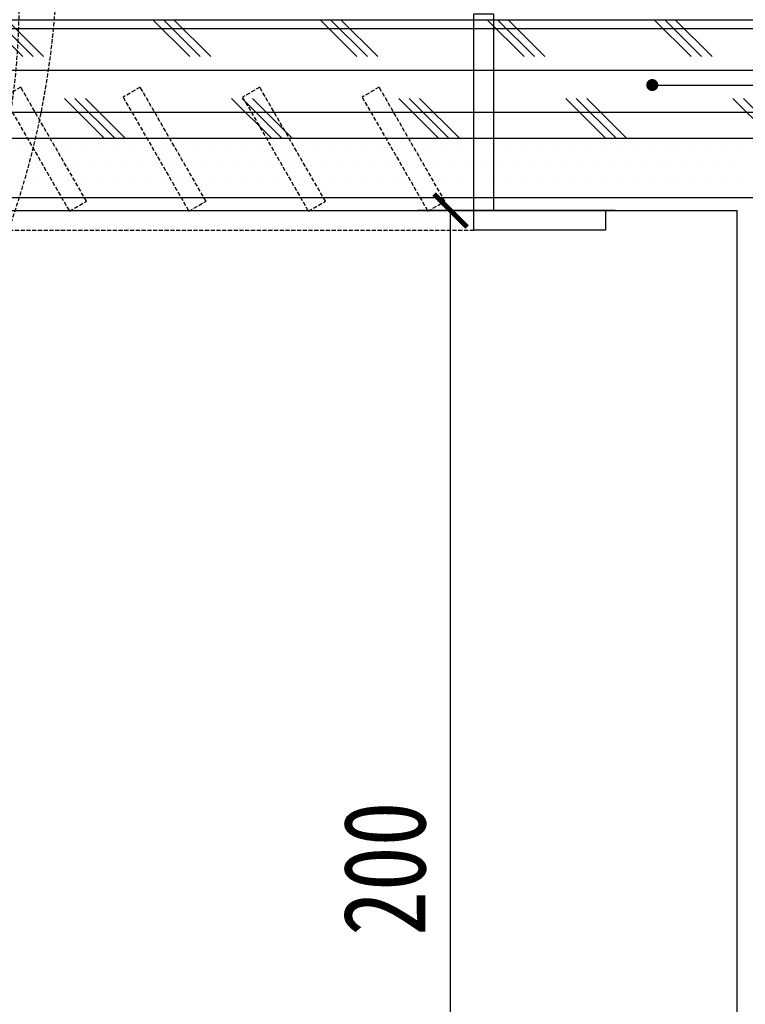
# Model space of a CAD drawing. Header units: millimetres. Extents: x -53 to 3023, y -53 to 2153.
# Tile 24 of 52: x 802 to 913, y 1688 to 1838. Entities that reach past the tile are written whole.
import ezdxf

# ---------------------------------------------------------------- set-up
doc = ezdxf.new("R2010")
doc.units = ezdxf.units.MM
doc.header["$LTSCALE"] = 5
doc.linetypes.add('DASH', pattern=[0.35, 0.25, -0.1])
doc.layers.get('Defpoints').update_dxf_attribs({"color": 8})
for name, color, linetype in [('A-建筑-拆墙', 251, 'Continuous'), ('E-尺寸标注', 9, 'Continuous'), ('Q-立面-填充', 251, 'Continuous'), ('Q-立面-完成面造型线', 6, 'Continuous'), ('Q-立面-次粗线', 31, 'Continuous')]:
    doc.layers.add(name, color=color, linetype=linetype)
doc.styles.add('CCD_DIM', font='SimSun.ttf', dxfattribs={"width": 0.8})
doc.styles.get("Standard").update_dxf_attribs({"font": 'SimSun.ttf'})
doc.dimstyles.new('1', dxfattribs={"dimscale": 0, "dimtxt": 2.5, "dimasz": 1.5, "dimexe": 1, "dimexo": 0, "dimgap": 0.3, "dimtad": 1, "dimdec": 0, "dimzin": 0, "dimdsep": 46, "dimtxsty": 'Standard', "dimblk": 'ARCHTICK', "dimcen": 0.09, "dimclrd": 8, "dimclre": 8, "dimclrt": 4, "dimadec": 0, "dimazin": 0, "dimtfac": 1, "dimtdec": 0, "dimtix": 1, "dimtofl": 0, "dimtmove": 2, "dimatfit": 3, "dimldrblk": 'DOTSMALL', "dimfxl": 5, "dimfxlon": 1, "dimtolj": 1, "dimtzin": 0, "dimarcsym": 0})
doc.dimstyles.get("Standard").update_dxf_attribs({"dimtxt": 0.18, "dimasz": 0.18, "dimexe": 0.18, "dimexo": 0.0625, "dimgap": 0.09, "dimtad": 0, "dimtih": 1, "dimtoh": 1, "dimdec": 4, "dimzin": 0, "dimdsep": 46, "dimtxsty": 'Standard', "dimcen": 0.09, "dimadec": 0, "dimazin": 0, "dimtfac": 1, "dimtdec": 4, "dimtofl": 0, "dimtmove": 0, "dimatfit": 3, "dimfxl": 1, "dimtolj": 1, "dimtzin": 0, "dimarcsym": 0})

# ---------------------------------------------------------------- blocks, each defined once
blk = doc.blocks.new('_ArchTick')
at = {"color": 0, "linetype": 'ByBlock', "const_width": 0.15}
blk.add_lwpolyline([(-0.5, -0.5), (0.5, 0.5)], dxfattribs=at)
blk = doc.blocks.new('*D144')
at = {"layer": 'Defpoints', "color": 0, "ltscale": 0.1999999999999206, "transparency": 16777216}
for p in [(-535218.0641874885, 505400.218391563), (-535209.3587823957, 505400.218391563), (-535209.3587823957, 505360.218391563)]:
    blk.add_point(p, dxfattribs=at)
at = {"layer": 'E-尺寸标注', "color": 44, "lineweight": -2, "ltscale": 0.1999999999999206, "transparency": 16777216}
for p, q in [((-535213.0641874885, 505400.218391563), (-535219.0641874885, 505400.218391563)), ((-535218.0641874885, 505360.218391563), (-535218.0641874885, 505400.218391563)), ((-535213.0641874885, 505360.218391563), (-535219.0641874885, 505360.218391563))]:
    blk.add_line(p, q, dxfattribs=at)
for p, rotation in [((-535218.0641874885, 505400.218391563), 90), ((-535218.0641874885, 505360.218391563), 270)]:
    blk.add_blockref('_ArchTick', p, dxfattribs=dict(at, rotation=rotation))
at = {"layer": 'E-尺寸标注', "color": 50, "ltscale": 0.1999999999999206, "transparency": 16777216, "insert": (-535220.0641874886, 505380.2183915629), "char_height": 2.5, "attachment_point": 5, "rotation": 90, "style": 'CCD_DIM'}
blk.add_mtext('\\A1;200', dxfattribs=at)
blk = doc.blocks.new('HBA_Leader_Dot')
at = {"color": 0, "linetype": 'ByBlock'}
blk.add_line((-5, 0), (-10, 0), dxfattribs=at)
at = {"color": 0, "linetype": 'ByBlock', "const_width": 5}
blk.add_lwpolyline([(-2.5, 0, 1), (2.5, 0, 1)], format="xyb", close=True, dxfattribs=at)
blk = doc.blocks.new('*E15')
at = {"layer": 'Q-立面-次粗线', "color": 251, "linetype": 'DASH', "ltscale": 0.1}
blk.add_line((4, 9.394861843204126, 1.00000001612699e-08), (26, 9.394861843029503, 1.00000001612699e-08), dxfattribs=at)
at = {"layer": 'Q-立面-次粗线', "color": 136, "linetype": 'DASH', "ltscale": 0.1, "elevation": 1.00000001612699e-08}
blk.add_lwpolyline([(7.558757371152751, 37.39972891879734, 0.2062104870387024), (9.32257653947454, 27.30483460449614, -0.2688695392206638), (8.992151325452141, 4.823371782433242), (6.970312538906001, 6.070684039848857), (7.145515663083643, 0), (11.76973209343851, 4.084037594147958), (9.515260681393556, 4.587839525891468, 0.2349015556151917), (11.69070724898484, 26.85397477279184, -0.5182107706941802), (13.80270183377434, 36.71672730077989, -0.07724444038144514), (12.33016214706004, 37.39972891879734, -0.07724444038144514)], format="xyb", dxfattribs=at)
at = {"layer": 'Q-立面-次粗线', "elevation": 1.00000001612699e-08}
blk.add_lwpolyline([(26, 15.96926253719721), (26.59999999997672, 15.96926253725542), (26.59999999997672, 9.994861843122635), (30, 9.994861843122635), (30, 9.39486184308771), (26, 9.39486184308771), (26, 15.96926253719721)], dxfattribs=at)
at = {"layer": 'Q-立面-次粗线', "color": 251, "linetype": 'DASH', "ltscale": 0.1, "elevation": 1.00000001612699e-08}
for points in [[(12.22637521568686, 13.7416783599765), (11.70675997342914, 13.44167835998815), (13.70675997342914, 9.977576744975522), (14.22637521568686, 10.27757674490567)], [(15.85805454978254, 13.7416783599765), (15.33843930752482, 13.44167835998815), (17.33843930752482, 9.977576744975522), (17.85805454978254, 10.27757674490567)], [(19.48973388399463, 13.7416783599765), (18.97011864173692, 13.44167835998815), (20.97011864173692, 9.977576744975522), (21.48973388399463, 10.27757674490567)], [(23.12141321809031, 13.7416783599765), (22.6017979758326, 13.44167835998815), (24.6017979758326, 9.977576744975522), (25.12141321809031, 10.27757674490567)]]:
    blk.add_lwpolyline(points, close=True, dxfattribs=at)
blk = doc.blocks.new('0')
at = {"layer": 'Q-立面-填充', "ltscale": 0.1999999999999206}
h = blk.add_hatch(dxfattribs=at)
h.set_pattern_fill('CORK', color=256, scale=2, style=0)
h.set_pattern_definition([(0, (-535295.1587823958, 505362.4183915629), (0, 1.269999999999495), []), (135, (-535294.5237823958, 505361.7833915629), (-2.540001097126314, -2.540001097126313), [1.796051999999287, -1.796051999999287]), (135, (-535294.2062823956, 505361.7833915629), (-2.540001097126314, -2.540001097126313), [1.796051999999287, -1.796051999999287]), (135, (-535293.8887823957, 505361.7833915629), (-2.540001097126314, -2.540001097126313), [1.796051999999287, -1.796051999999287])])
h.paths.add_polyline_path([(-535205.3587823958, 505406.0183915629), (-535295.1587823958, 505406.0183915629), (-535295.1587823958, 505402.4183915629), (-535205.3587823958, 505402.4183915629)])
at = {"layer": 'Q-立面-完成面造型线', "ltscale": 0.1999999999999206}
for p in [(-535289.3587823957, 505400.218391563, 1.378868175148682), (-535209.3587823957, 505360.218391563, 1.378868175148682)]:
    blk.add_line(p, (-535209.3587823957, 505400.218391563, 1.378868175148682), dxfattribs=at)
at = {"layer": 'Q-立面-次粗线', "ltscale": 0.1999999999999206}
for p, q in [((-535295.1587823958, 505406.018391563, 1.378868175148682), (-535205.3587823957, 505406.018391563, 1.378868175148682)), ((-535295.1587823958, 505402.418391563, 1.378868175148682), (-535205.3587823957, 505402.418391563, 1.378868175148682)), ((-535231.1033677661, 505402.0521415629, 1.378868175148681), (-535231.1033677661, 505402.0521415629, 1.378868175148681)), ((-535230.6271177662, 505402.0521415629, 1.378868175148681), (-535230.6271177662, 505402.0521415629, 1.378868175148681)), ((-535230.1508677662, 505402.0521415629, 1.378868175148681), (-535230.1508677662, 505402.0521415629, 1.378868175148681)), ((-535229.6746177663, 505402.0521415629, 1.378868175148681), (-535229.6746177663, 505402.0521415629, 1.378868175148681)), ((-535229.1983677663, 505402.0521415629, 1.378868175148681), (-535229.1983677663, 505402.0521415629, 1.378868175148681)), ((-535228.7221177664, 505402.0521415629, 1.378868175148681), (-535228.7221177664, 505402.0521415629, 1.378868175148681)), ((-535228.2458677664, 505402.0521415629, 1.378868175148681), (-535228.2458677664, 505402.0521415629, 1.378868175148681)), ((-535227.7696177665, 505402.0521415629, 1.378868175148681), (-535227.7696177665, 505402.0521415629, 1.378868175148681)), ((-535227.2933677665, 505402.0521415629, 1.378868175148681), (-535227.2933677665, 505402.0521415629, 1.378868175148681)), ((-535226.8171177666, 505402.0521415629, 1.378868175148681), (-535226.8171177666, 505402.0521415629, 1.378868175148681)), ((-535226.3408677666, 505402.0521415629, 1.378868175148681), (-535226.3408677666, 505402.0521415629, 1.378868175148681)), ((-535225.8646177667, 505402.0521415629, 1.378868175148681), (-535225.8646177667, 505402.0521415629, 1.378868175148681)), ((-535225.3883677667, 505402.0521415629, 1.378868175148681), (-535225.3883677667, 505402.0521415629, 1.378868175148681)), ((-535224.9121177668, 505402.0521415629, 1.378868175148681), (-535224.9121177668, 505402.0521415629, 1.378868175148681)), ((-535224.4358677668, 505402.0521415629, 1.378868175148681), (-535224.4358677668, 505402.0521415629, 1.378868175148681)), ((-535223.9596177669, 505402.0521415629, 1.378868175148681), (-535223.9596177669, 505402.0521415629, 1.378868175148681)), ((-535223.483367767, 505402.0521415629, 1.378868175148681), (-535223.483367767, 505402.0521415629, 1.378868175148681)), ((-535223.007117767, 505402.0521415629, 1.378868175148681), (-535223.007117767, 505402.0521415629, 1.378868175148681)), ((-535222.530867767, 505402.0521415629, 1.378868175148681), (-535222.530867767, 505402.0521415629, 1.378868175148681)), ((-535222.0546177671, 505402.0521415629, 1.378868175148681), (-535222.0546177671, 505402.0521415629, 1.378868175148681)), ((-535221.5783677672, 505402.0521415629, 1.378868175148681), (-535221.5783677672, 505402.0521415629, 1.378868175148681)), ((-535221.1021177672, 505402.0521415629, 1.378868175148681), (-535221.1021177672, 505402.0521415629, 1.378868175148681)), ((-535220.6258677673, 505402.0521415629, 1.378868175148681), (-535220.6258677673, 505402.0521415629, 1.378868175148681)), ((-535220.1496177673, 505402.0521415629, 1.378868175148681), (-535220.1496177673, 505402.0521415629, 1.378868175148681)), ((-535219.6733677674, 505402.0521415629, 1.378868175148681), (-535219.6733677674, 505402.0521415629, 1.378868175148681)), ((-535219.1971177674, 505402.0521415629, 1.378868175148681), (-535219.1971177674, 505402.0521415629, 1.378868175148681)), ((-535218.7208677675, 505402.0521415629, 1.378868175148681), (-535218.7208677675, 505402.0521415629, 1.378868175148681)), ((-535218.2446177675, 505402.0521415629, 1.378868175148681), (-535218.2446177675, 505402.0521415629, 1.378868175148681)), ((-535217.7683677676, 505402.0521415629, 1.378868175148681), (-535217.7683677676, 505402.0521415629, 1.378868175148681)), ((-535217.2921177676, 505402.0521415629, 1.378868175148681), (-535217.2921177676, 505402.0521415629, 1.378868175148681)), ((-535216.8158677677, 505402.0521415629, 1.378868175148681), (-535216.8158677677, 505402.0521415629, 1.378868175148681)), ((-535216.3396177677, 505402.0521415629, 1.378868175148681), (-535216.3396177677, 505402.0521415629, 1.378868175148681)), ((-535215.8633677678, 505402.0521415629, 1.378868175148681), (-535215.8633677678, 505402.0521415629, 1.378868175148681)), ((-535215.3871177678, 505402.0521415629, 1.378868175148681), (-535215.3871177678, 505402.0521415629, 1.378868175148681)), ((-535214.9108677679, 505402.0521415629, 1.378868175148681), (-535214.9108677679, 505402.0521415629, 1.378868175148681)), ((-535214.4346177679, 505402.0521415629, 1.378868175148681), (-535214.4346177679, 505402.0521415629, 1.378868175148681)), ((-535213.958367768, 505402.0521415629, 1.378868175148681), (-535213.958367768, 505402.0521415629, 1.378868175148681)), ((-535213.482117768, 505402.0521415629, 1.378868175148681), (-535213.482117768, 505402.0521415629, 1.378868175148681)), ((-535213.0058677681, 505402.0521415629, 1.378868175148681), (-535213.0058677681, 505402.0521415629, 1.378868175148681)), ((-535212.5296177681, 505402.0521415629, 1.378868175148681), (-535212.5296177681, 505402.0521415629, 1.378868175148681)), ((-535212.0533677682, 505402.0521415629, 1.378868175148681), (-535212.0533677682, 505402.0521415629, 1.378868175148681)), ((-535211.5771177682, 505402.0521415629, 1.378868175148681), (-535211.5771177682, 505402.0521415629, 1.378868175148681)), ((-535211.1008677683, 505402.0521415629, 1.378868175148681), (-535211.1008677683, 505402.0521415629, 1.378868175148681)), ((-535210.6246177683, 505402.0521415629, 1.378868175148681), (-535210.6246177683, 505402.0521415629, 1.378868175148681)), ((-535210.1483677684, 505402.0521415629, 1.378868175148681), (-535210.1483677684, 505402.0521415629, 1.378868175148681)), ((-535209.6721177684, 505402.0521415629, 1.378868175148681), (-535209.6721177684, 505402.0521415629, 1.378868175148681)), ((-535209.1958677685, 505402.0521415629, 1.378868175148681), (-535209.1958677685, 505402.0521415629, 1.378868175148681)), ((-535230.8652427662, 505401.5758915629, 1.378868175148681), (-535230.8652427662, 505401.5758915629, 1.378868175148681)), ((-535230.3889927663, 505401.5758915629, 1.378868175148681), (-535230.3889927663, 505401.5758915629, 1.378868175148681)), ((-535229.9127427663, 505401.5758915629, 1.378868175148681), (-535229.9127427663, 505401.5758915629, 1.378868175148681)), ((-535229.4364927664, 505401.5758915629, 1.378868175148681), (-535229.4364927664, 505401.5758915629, 1.378868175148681)), ((-535228.9602427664, 505401.5758915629, 1.378868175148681), (-535228.9602427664, 505401.5758915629, 1.378868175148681)), ((-535228.4839927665, 505401.5758915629, 1.378868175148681), (-535228.4839927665, 505401.5758915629, 1.378868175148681)), ((-535228.0077427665, 505401.5758915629, 1.378868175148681), (-535228.0077427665, 505401.5758915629, 1.378868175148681)), ((-535227.5314927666, 505401.5758915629, 1.378868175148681), (-535227.5314927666, 505401.5758915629, 1.378868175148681)), ((-535227.0552427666, 505401.5758915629, 1.378868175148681), (-535227.0552427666, 505401.5758915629, 1.378868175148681)), ((-535226.5789927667, 505401.5758915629, 1.378868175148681), (-535226.5789927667, 505401.5758915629, 1.378868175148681)), ((-535226.1027427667, 505401.5758915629, 1.378868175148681), (-535226.1027427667, 505401.5758915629, 1.378868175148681)), ((-535225.6264927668, 505401.5758915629, 1.378868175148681), (-535225.6264927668, 505401.5758915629, 1.378868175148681)), ((-535225.1502427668, 505401.5758915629, 1.378868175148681), (-535225.1502427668, 505401.5758915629, 1.378868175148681)), ((-535224.6739927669, 505401.5758915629, 1.378868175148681), (-535224.6739927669, 505401.5758915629, 1.378868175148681)), ((-535224.1977427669, 505401.5758915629, 1.378868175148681), (-535224.1977427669, 505401.5758915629, 1.378868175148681)), ((-535223.721492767, 505401.5758915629, 1.378868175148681), (-535223.721492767, 505401.5758915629, 1.378868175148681)), ((-535223.245242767, 505401.5758915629, 1.378868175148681), (-535223.245242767, 505401.5758915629, 1.378868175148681)), ((-535222.7689927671, 505401.5758915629, 1.378868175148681), (-535222.7689927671, 505401.5758915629, 1.378868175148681)), ((-535222.2927427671, 505401.5758915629, 1.378868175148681), (-535222.2927427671, 505401.5758915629, 1.378868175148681)), ((-535221.8164927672, 505401.5758915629, 1.378868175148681), (-535221.8164927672, 505401.5758915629, 1.378868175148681)), ((-535221.3402427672, 505401.5758915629, 1.378868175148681), (-535221.3402427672, 505401.5758915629, 1.378868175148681)), ((-535220.8639927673, 505401.5758915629, 1.378868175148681), (-535220.8639927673, 505401.5758915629, 1.378868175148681)), ((-535220.3877427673, 505401.5758915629, 1.378868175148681), (-535220.3877427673, 505401.5758915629, 1.378868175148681)), ((-535219.9114927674, 505401.5758915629, 1.378868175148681), (-535219.9114927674, 505401.5758915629, 1.378868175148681)), ((-535219.4352427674, 505401.5758915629, 1.378868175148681), (-535219.4352427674, 505401.5758915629, 1.378868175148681)), ((-535218.9589927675, 505401.5758915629, 1.378868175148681), (-535218.9589927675, 505401.5758915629, 1.378868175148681)), ((-535218.4827427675, 505401.5758915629, 1.378868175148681), (-535218.4827427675, 505401.5758915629, 1.378868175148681)), ((-535218.0064927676, 505401.5758915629, 1.378868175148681), (-535218.0064927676, 505401.5758915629, 1.378868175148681)), ((-535217.5302427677, 505401.5758915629, 1.378868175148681), (-535217.5302427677, 505401.5758915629, 1.378868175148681)), ((-535217.0539927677, 505401.5758915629, 1.378868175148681), (-535217.0539927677, 505401.5758915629, 1.378868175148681)), ((-535216.5777427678, 505401.5758915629, 1.378868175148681), (-535216.5777427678, 505401.5758915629, 1.378868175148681)), ((-535216.1014927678, 505401.5758915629, 1.378868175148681), (-535216.1014927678, 505401.5758915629, 1.378868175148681)), ((-535215.6252427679, 505401.5758915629, 1.378868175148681), (-535215.6252427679, 505401.5758915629, 1.378868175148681)), ((-535215.1489927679, 505401.5758915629, 1.378868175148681), (-535215.1489927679, 505401.5758915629, 1.378868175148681)), ((-535214.672742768, 505401.5758915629, 1.378868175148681), (-535214.672742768, 505401.5758915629, 1.378868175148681)), ((-535214.196492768, 505401.5758915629, 1.378868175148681), (-535214.196492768, 505401.5758915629, 1.378868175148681)), ((-535213.7202427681, 505401.5758915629, 1.378868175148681), (-535213.7202427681, 505401.5758915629, 1.378868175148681)), ((-535213.2439927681, 505401.5758915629, 1.378868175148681), (-535213.2439927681, 505401.5758915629, 1.378868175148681)), ((-535212.7677427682, 505401.5758915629, 1.378868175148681), (-535212.7677427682, 505401.5758915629, 1.378868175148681)), ((-535212.2914927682, 505401.5758915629, 1.378868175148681), (-535212.2914927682, 505401.5758915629, 1.378868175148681)), ((-535211.8152427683, 505401.5758915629, 1.378868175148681), (-535211.8152427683, 505401.5758915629, 1.378868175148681)), ((-535211.3389927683, 505401.5758915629, 1.378868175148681), (-535211.3389927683, 505401.5758915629, 1.378868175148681)), ((-535210.8627427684, 505401.5758915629, 1.378868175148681), (-535210.8627427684, 505401.5758915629, 1.378868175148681)), ((-535210.3864927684, 505401.5758915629, 1.378868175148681), (-535210.3864927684, 505401.5758915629, 1.378868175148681)), ((-535209.9102427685, 505401.5758915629, 1.378868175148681), (-535209.9102427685, 505401.5758915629, 1.378868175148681)), ((-535209.4339927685, 505401.5758915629, 1.378868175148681), (-535209.4339927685, 505401.5758915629, 1.378868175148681)), ((-535231.1033677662, 505401.099641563, 1.378868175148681), (-535231.1033677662, 505401.099641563, 1.378868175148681)), ((-535230.6271177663, 505401.099641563, 1.378868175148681), (-535230.6271177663, 505401.099641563, 1.378868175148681)), ((-535230.1508677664, 505401.099641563, 1.378868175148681), (-535230.1508677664, 505401.099641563, 1.378868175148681)), ((-535229.6746177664, 505401.099641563, 1.378868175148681), (-535229.6746177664, 505401.099641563, 1.378868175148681)), ((-535229.1983677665, 505401.099641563, 1.378868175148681), (-535229.1983677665, 505401.099641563, 1.378868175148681)), ((-535228.7221177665, 505401.099641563, 1.378868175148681), (-535228.7221177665, 505401.099641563, 1.378868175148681)), ((-535228.2458677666, 505401.099641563, 1.378868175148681), (-535228.2458677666, 505401.099641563, 1.378868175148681)), ((-535227.7696177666, 505401.099641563, 1.378868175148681), (-535227.7696177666, 505401.099641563, 1.378868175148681)), ((-535227.2933677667, 505401.099641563, 1.378868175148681), (-535227.2933677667, 505401.099641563, 1.378868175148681)), ((-535226.8171177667, 505401.099641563, 1.378868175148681), (-535226.8171177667, 505401.099641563, 1.378868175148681)), ((-535226.3408677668, 505401.099641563, 1.378868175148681), (-535226.3408677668, 505401.099641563, 1.378868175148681)), ((-535225.8646177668, 505401.099641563, 1.378868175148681), (-535225.8646177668, 505401.099641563, 1.378868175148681)), ((-535225.3883677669, 505401.099641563, 1.378868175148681), (-535225.3883677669, 505401.099641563, 1.378868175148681)), ((-535224.9121177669, 505401.099641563, 1.378868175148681), (-535224.9121177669, 505401.099641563, 1.378868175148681)), ((-535224.435867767, 505401.099641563, 1.378868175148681), (-535224.435867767, 505401.099641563, 1.378868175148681)), ((-535223.959617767, 505401.099641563, 1.378868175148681), (-535223.959617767, 505401.099641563, 1.378868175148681)), ((-535223.4833677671, 505401.099641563, 1.378868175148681), (-535223.4833677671, 505401.099641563, 1.378868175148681)), ((-535223.0071177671, 505401.099641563, 1.378868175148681), (-535223.0071177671, 505401.099641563, 1.378868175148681)), ((-535222.5308677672, 505401.099641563, 1.378868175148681), (-535222.5308677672, 505401.099641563, 1.378868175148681)), ((-535222.0546177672, 505401.099641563, 1.378868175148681), (-535222.0546177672, 505401.099641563, 1.378868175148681)), ((-535221.5783677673, 505401.099641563, 1.378868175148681), (-535221.5783677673, 505401.099641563, 1.378868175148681)), ((-535221.1021177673, 505401.099641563, 1.378868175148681), (-535221.1021177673, 505401.099641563, 1.378868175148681)), ((-535220.6258677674, 505401.099641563, 1.378868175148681), (-535220.6258677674, 505401.099641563, 1.378868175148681)), ((-535220.1496177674, 505401.099641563, 1.378868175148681), (-535220.1496177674, 505401.099641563, 1.378868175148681)), ((-535219.6733677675, 505401.099641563, 1.378868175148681), (-535219.6733677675, 505401.099641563, 1.378868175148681)), ((-535219.1971177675, 505401.099641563, 1.378868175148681), (-535219.1971177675, 505401.099641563, 1.378868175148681)), ((-535218.7208677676, 505401.099641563, 1.378868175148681), (-535218.7208677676, 505401.099641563, 1.378868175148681)), ((-535218.2446177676, 505401.099641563, 1.378868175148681), (-535218.2446177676, 505401.099641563, 1.378868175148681)), ((-535217.7683677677, 505401.099641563, 1.378868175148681), (-535217.7683677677, 505401.099641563, 1.378868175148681)), ((-535217.2921177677, 505401.099641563, 1.378868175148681), (-535217.2921177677, 505401.099641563, 1.378868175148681)), ((-535216.8158677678, 505401.099641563, 1.378868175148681), (-535216.8158677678, 505401.099641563, 1.378868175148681)), ((-535216.3396177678, 505401.099641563, 1.378868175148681), (-535216.3396177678, 505401.099641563, 1.378868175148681)), ((-535215.8633677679, 505401.099641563, 1.378868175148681), (-535215.8633677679, 505401.099641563, 1.378868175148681)), ((-535215.3871177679, 505401.099641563, 1.378868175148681), (-535215.3871177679, 505401.099641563, 1.378868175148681)), ((-535214.910867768, 505401.099641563, 1.378868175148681), (-535214.910867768, 505401.099641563, 1.378868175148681)), ((-535214.434617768, 505401.099641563, 1.378868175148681), (-535214.434617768, 505401.099641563, 1.378868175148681)), ((-535213.9583677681, 505401.099641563, 1.378868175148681), (-535213.9583677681, 505401.099641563, 1.378868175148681)), ((-535213.4821177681, 505401.099641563, 1.378868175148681), (-535213.4821177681, 505401.099641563, 1.378868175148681)), ((-535213.0058677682, 505401.099641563, 1.378868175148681), (-535213.0058677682, 505401.099641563, 1.378868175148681)), ((-535212.5296177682, 505401.099641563, 1.378868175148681), (-535212.5296177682, 505401.099641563, 1.378868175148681)), ((-535212.0533677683, 505401.099641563, 1.378868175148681), (-535212.0533677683, 505401.099641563, 1.378868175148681)), ((-535211.5771177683, 505401.099641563, 1.378868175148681), (-535211.5771177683, 505401.099641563, 1.378868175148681)), ((-535211.1008677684, 505401.099641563, 1.378868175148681), (-535211.1008677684, 505401.099641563, 1.378868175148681)), ((-535210.6246177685, 505401.099641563, 1.378868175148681), (-535210.6246177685, 505401.099641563, 1.378868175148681)), ((-535210.1483677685, 505401.099641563, 1.378868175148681), (-535210.1483677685, 505401.099641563, 1.378868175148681)), ((-535209.6721177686, 505401.099641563, 1.378868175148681), (-535209.6721177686, 505401.099641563, 1.378868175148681)), ((-535209.1958677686, 505401.099641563, 1.378868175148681), (-535209.1958677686, 505401.099641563, 1.378868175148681)), ((-535289.7587823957, 505400.618391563, 1.378868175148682), (-535207.1587823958, 505400.618391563, 1.378868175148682)), ((-535230.8652427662, 505400.623391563, 1.378868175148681), (-535230.8652427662, 505400.623391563, 1.378868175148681)), ((-535230.3889927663, 505400.623391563, 1.378868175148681), (-535230.3889927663, 505400.623391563, 1.378868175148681)), ((-535229.9127427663, 505400.623391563, 1.378868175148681), (-535229.9127427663, 505400.623391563, 1.378868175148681)), ((-535229.4364927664, 505400.623391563, 1.378868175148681), (-535229.4364927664, 505400.623391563, 1.378868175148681)), ((-535228.9602427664, 505400.623391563, 1.378868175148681), (-535228.9602427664, 505400.623391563, 1.378868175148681)), ((-535228.4839927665, 505400.623391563, 1.378868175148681), (-535228.4839927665, 505400.623391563, 1.378868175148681)), ((-535228.0077427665, 505400.623391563, 1.378868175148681), (-535228.0077427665, 505400.623391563, 1.378868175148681)), ((-535227.5314927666, 505400.623391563, 1.378868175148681), (-535227.5314927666, 505400.623391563, 1.378868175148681)), ((-535227.0552427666, 505400.623391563, 1.378868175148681), (-535227.0552427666, 505400.623391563, 1.378868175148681)), ((-535226.5789927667, 505400.623391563, 1.378868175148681), (-535226.5789927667, 505400.623391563, 1.378868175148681)), ((-535226.1027427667, 505400.623391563, 1.378868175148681), (-535226.1027427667, 505400.623391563, 1.378868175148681)), ((-535225.6264927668, 505400.623391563, 1.378868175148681), (-535225.6264927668, 505400.623391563, 1.378868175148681)), ((-535225.1502427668, 505400.623391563, 1.378868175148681), (-535225.1502427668, 505400.623391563, 1.378868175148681)), ((-535224.6739927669, 505400.623391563, 1.378868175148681), (-535224.6739927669, 505400.623391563, 1.378868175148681)), ((-535224.1977427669, 505400.623391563, 1.378868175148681), (-535224.1977427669, 505400.623391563, 1.378868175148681)), ((-535223.721492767, 505400.623391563, 1.378868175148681), (-535223.721492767, 505400.623391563, 1.378868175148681)), ((-535223.245242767, 505400.623391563, 1.378868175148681), (-535223.245242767, 505400.623391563, 1.378868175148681)), ((-535222.7689927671, 505400.623391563, 1.378868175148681), (-535222.7689927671, 505400.623391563, 1.378868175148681)), ((-535222.2927427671, 505400.623391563, 1.378868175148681), (-535222.2927427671, 505400.623391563, 1.378868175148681)), ((-535221.8164927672, 505400.623391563, 1.378868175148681), (-535221.8164927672, 505400.623391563, 1.378868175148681)), ((-535221.3402427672, 505400.623391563, 1.378868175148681), (-535221.3402427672, 505400.623391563, 1.378868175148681)), ((-535220.8639927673, 505400.623391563, 1.378868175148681), (-535220.8639927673, 505400.623391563, 1.378868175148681)), ((-535220.3877427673, 505400.623391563, 1.378868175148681), (-535220.3877427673, 505400.623391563, 1.378868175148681)), ((-535219.9114927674, 505400.623391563, 1.378868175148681), (-535219.9114927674, 505400.623391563, 1.378868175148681)), ((-535219.4352427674, 505400.623391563, 1.378868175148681), (-535219.4352427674, 505400.623391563, 1.378868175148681)), ((-535218.9589927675, 505400.623391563, 1.378868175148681), (-535218.9589927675, 505400.623391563, 1.378868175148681)), ((-535218.4827427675, 505400.623391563, 1.378868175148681), (-535218.4827427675, 505400.623391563, 1.378868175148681)), ((-535218.0064927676, 505400.623391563, 1.378868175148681), (-535218.0064927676, 505400.623391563, 1.378868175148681)), ((-535217.5302427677, 505400.623391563, 1.378868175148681), (-535217.5302427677, 505400.623391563, 1.378868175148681)), ((-535217.0539927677, 505400.623391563, 1.378868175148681), (-535217.0539927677, 505400.623391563, 1.378868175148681)), ((-535216.5777427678, 505400.623391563, 1.378868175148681), (-535216.5777427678, 505400.623391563, 1.378868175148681)), ((-535216.1014927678, 505400.623391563, 1.378868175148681), (-535216.1014927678, 505400.623391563, 1.378868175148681)), ((-535215.6252427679, 505400.623391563, 1.378868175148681), (-535215.6252427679, 505400.623391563, 1.378868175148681)), ((-535215.1489927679, 505400.623391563, 1.378868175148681), (-535215.1489927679, 505400.623391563, 1.378868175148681)), ((-535214.672742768, 505400.623391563, 1.378868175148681), (-535214.672742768, 505400.623391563, 1.378868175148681)), ((-535214.196492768, 505400.623391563, 1.378868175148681), (-535214.196492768, 505400.623391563, 1.378868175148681)), ((-535213.7202427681, 505400.623391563, 1.378868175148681), (-535213.7202427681, 505400.623391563, 1.378868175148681)), ((-535213.2439927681, 505400.623391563, 1.378868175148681), (-535213.2439927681, 505400.623391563, 1.378868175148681)), ((-535212.7677427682, 505400.623391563, 1.378868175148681), (-535212.7677427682, 505400.623391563, 1.378868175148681)), ((-535212.2914927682, 505400.623391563, 1.378868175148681), (-535212.2914927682, 505400.623391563, 1.378868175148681)), ((-535211.8152427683, 505400.623391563, 1.378868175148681), (-535211.8152427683, 505400.623391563, 1.378868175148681)), ((-535211.3389927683, 505400.623391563, 1.378868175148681), (-535211.3389927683, 505400.623391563, 1.378868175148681)), ((-535210.8627427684, 505400.623391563, 1.378868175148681), (-535210.8627427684, 505400.623391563, 1.378868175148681)), ((-535210.3864927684, 505400.623391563, 1.378868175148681), (-535210.3864927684, 505400.623391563, 1.378868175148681)), ((-535209.9102427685, 505400.623391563, 1.378868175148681), (-535209.9102427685, 505400.623391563, 1.378868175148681)), ((-535209.4339927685, 505400.623391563, 1.378868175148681), (-535209.4339927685, 505400.623391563, 1.378868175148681))]:
    blk.add_line(p, q, dxfattribs=at)
blk.add_blockref('*E15', (-535243.3587823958, 505390.2235297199, 1.378868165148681), dxfattribs=at)
at = {"layer": 'E-尺寸标注', "ltscale": 0.1999999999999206}
dim = blk.add_linear_dim(base=(-535218.0641874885, 505400.218391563, 1.378868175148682), p1=(-535209.3587823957, 505360.218391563, 1.378868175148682), p2=(-535209.3587823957, 505400.218391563, 1.378868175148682), angle=90, dimstyle='Standard', override={"dimscale": 1, "dimtxt": 2.5, "dimasz": 1, "dimexe": 1, "dimexo": 1, "dimgap": 0.75, "dimtad": 1, "dimtih": 0, "dimtoh": 0, "dimdec": 0, "dimlfac": 5.000000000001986, "dimrnd": 0.004999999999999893, "dimtxsty": 'CCD_DIM', "dimblk": 'ArchTick', "dimcen": 0.13, "dimclrd": 44, "dimclre": 44, "dimclrt": 50, "dimtdec": 0, "dimtix": 1, "dimtofl": 1, "dimtmove": 2, "dimldrblk": 'HBA_Leader_Dot', "dimfxl": 5, "dimfxlon": 1, "dimtvp": 1}, dxfattribs=at)
dim.commit()
dim.dimension.update_dxf_attribs({"geometry": '*D144', "text_midpoint": (-535220.0641874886, 505380.2183915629, 1.378868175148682)})
at = {"layer": 'A-建筑-拆墙'}
blk.add_leader([(-535211.9366856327, 505404.0316250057), (-535144.9473647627, 505404.0316250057)], dimstyle='1', override={"dimscale": 0.4876327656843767, "dimasz": 0.75, "dimtad": 0, "dimldrblk": 'Dot'}, dxfattribs=at)

msp = doc.modelspace()

# ---------------------------------------------------------------- block references
at = {"xscale": 5, "yscale": 5, "zscale": 5}
msp.add_blockref('0', (2676958.211271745, -2525192.548285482), dxfattribs=at)

doc.saveas('drawing.dxf')
